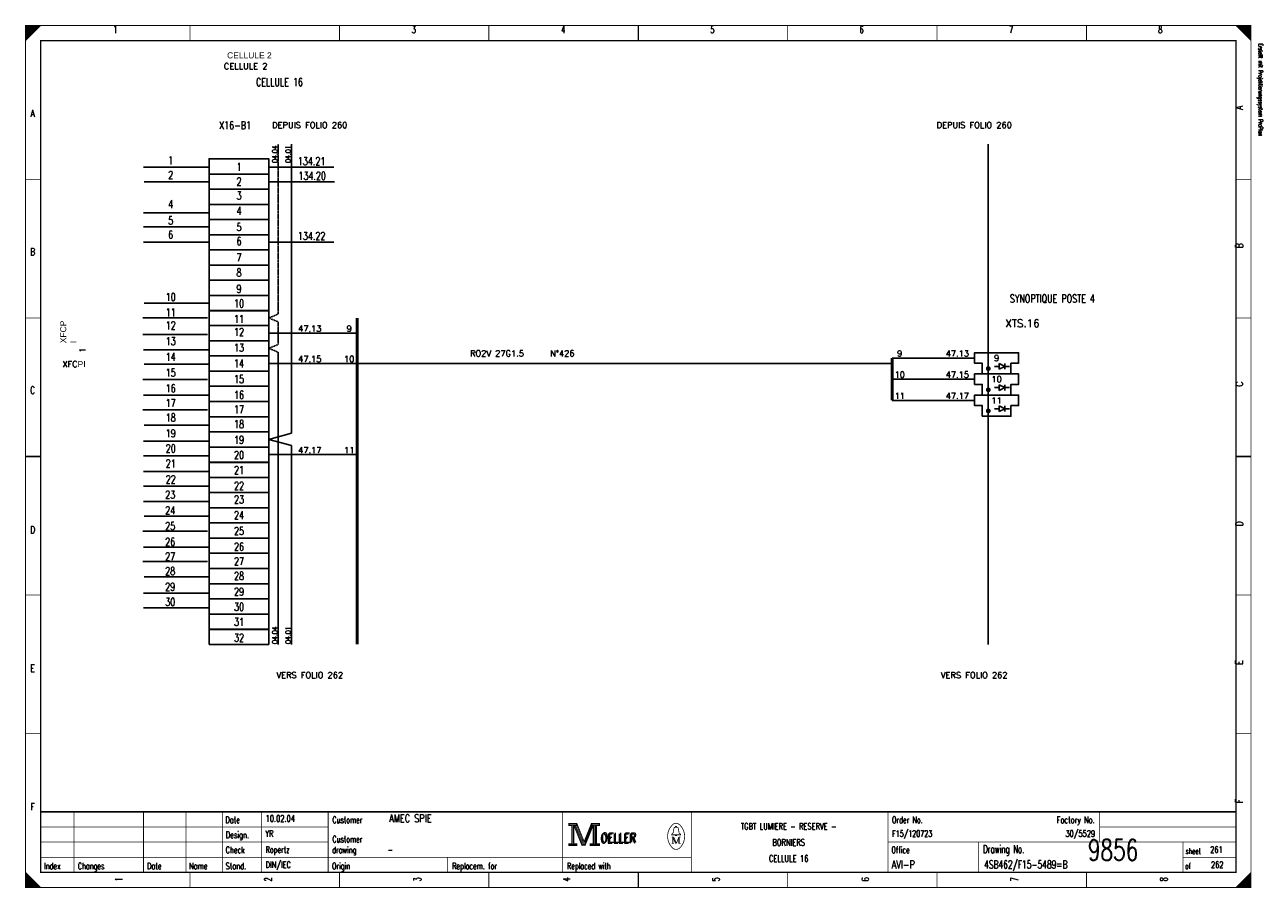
# Model space of a CAD drawing. Extents: x 0 to 409, y 0 to 285.
import ezdxf
from ezdxf.enums import TextEntityAlignment as Align

# ---------------------------------------------------------------- set-up
doc = ezdxf.new("R2010")
doc.units = 0
doc.header["$MEASUREMENT"] = 0
doc.linetypes.add('CONTINU', pattern=[0])
doc.linetypes.add('DISCONTINU', pattern=[0.15, 0.1, -0.05])
doc.layers.get('0').update_dxf_attribs({"color": 9, "linetype": 'CONTINUOUS'})
for name, color, linetype in [('POINTILLE', 5, 'DISCONTINU'), ('SCH-3', 3, 'CONTINU'), ('TEXTE', 3, 'CONTINUOUS'), ('TRAIFIN', 1, 'CONTINUOUS'), ('TRAIGROS', 2, 'CONTINUOUS'), ('TRAIMOY', 4, 'CONTINUOUS')]:
    doc.layers.add(name, color=color, linetype=linetype)
doc.styles.get("Standard").update_dxf_attribs({"font": 'romans.shx', "bigfont": 'TXT.shx'})

# ---------------------------------------------------------------- blocks, each defined once
blk = doc.blocks.new('BRND')
at = {"layer": 'TRAIFIN'}
for p, q in [((0.8, -5.47), (0.8, -3.59)), ((0.8, -3.59), (2.68, -4.53)), ((2.68, -5.47), (2.68, -3.59)), ((-0.73, -4.53), (0.8, -4.53)), ((2.68, -4.53), (0.8, -5.47)), ((2.68, -4.53), (4.27, -4.53))]:
    blk.add_line(p, q, dxfattribs=at)
at = {"layer": 'TRAIMOY'}
blk.add_lwpolyline([(-4.75, -7), (-4.75, -3.5), (-7.25, -3.5), (-7.25, 0), (7.25, 0), (7.25, -3.5), (4.75, -3.5), (4.75, -7)], close=True, dxfattribs=at)

msp = doc.modelspace()

# ---------------------------------------------------------------- linework, layer by layer
at = {"color": 0, "linetype": 'Continuous'}
for p, q in [((38.98, 238.14), (60.31, 238.14)), ((80.59, 238.14), (101.92, 238.14)), ((39.16, 233.3), (60.49, 233.3)), ((80.77, 233.3), (102.1, 233.3)), ((38.98, 223.09), (60.31, 223.09)), ((38.98, 218.42), (60.31, 218.42)), ((38.98, 213.4), (60.31, 213.4)), ((80.59, 213.4), (101.92, 213.4)), ((39.16, 193.24), (60.49, 193.24)), ((38.8, 188.39), (60.13, 188.39)), ((38.8, 182.84), (60.13, 182.84)), ((38.98, 177.82), (60.31, 177.82)), ((39.16, 172.98), (60.49, 172.98)), ((38.8, 167.96), (60.13, 167.96)), ((38.98, 162.77), (60.31, 162.77)), ((38.8, 157.93), (60.13, 157.93)), ((39.16, 152.91), (60.49, 152.91)), ((38.98, 147.53), (60.31, 147.53)), ((38.98, 142.7), (60.31, 142.7)), ((38.98, 137.54), (60.31, 137.54)), ((38.98, 132.74), (60.31, 132.74)), ((38.98, 127.62), (60.31, 127.62)), ((39.16, 122.78), (60.49, 122.78)), ((38.8, 117.77), (60.13, 117.77)), ((38.98, 112.57), (60.31, 112.57)), ((38.8, 107.73), (60.13, 107.73)), ((39.16, 102.71), (60.49, 102.71)), ((38.98, 97.34), (60.31, 97.34)), ((38.98, 92.5), (60.31, 92.5))]:
    msp.add_line(p, q, dxfattribs=at)
at = {"color": 0, "const_width": 0.25, "flags": 128}
for points in [[(0, 285), (5, 285), (0, 280), (0, 285)], [(0, 142.5), (0, 285), (405, 285), (405, 0), (0, 0), (0, 142.5)], [(0.25, 285), (0.25, 280.25), (0.5, 280.5), (0.5, 285), (0.75, 285), (0.75, 280.75), (1, 281), (1, 285), (1.25, 285), (1.25, 281.25), (1.5, 281.5), (1.5, 285), (1.75, 285), (1.75, 281.75), (2, 282)], [(2, 282), (2, 285), (2.25, 285), (2.25, 282.25), (2.5, 282.5), (2.5, 285), (2.75, 285), (2.75, 282.75), (3, 283), (3, 285), (3.25, 285), (3.25, 283.25), (3.5, 283.5), (3.5, 285), (3.75, 285)], [(3.75, 285), (3.75, 283.75), (4, 284), (4, 285), (4.25, 285), (4.25, 284.25), (4.5, 284.5), (4.5, 285), (4.75, 285), (4.75, 284.75)], [(400, 285), (405, 280), (404.75, 280.25), (404.75, 285), (404.5, 285), (404.5, 280.5), (404.25, 280.75), (404.25, 285), (404, 285), (404, 281), (403.75, 281.25), (403.75, 285), (403.5, 285), (403.5, 281.5), (403.25, 281.75)], [(401.5, 283.5), (401.5, 285), (401.25, 285), (401.25, 283.75), (401, 284), (401, 285), (400.75, 285), (400.75, 284.25), (400.5, 284.5), (400.5, 285), (400.25, 285), (400.25, 284.75)], [(403.25, 281.75), (403.25, 285), (403, 285), (403, 282), (402.75, 282.25), (402.75, 285), (402.5, 285), (402.5, 282.5), (402.25, 282.75), (402.25, 285), (402, 285), (402, 283), (401.75, 283.25), (401.75, 285), (401.5, 285)], [(179.5, 21.2), (179.5, 20.5), (180.5, 20.5), (180.5, 14.5), (179.5, 14.5), (179.5, 13.8), (182.2, 13.8), (182.2, 14.5), (181.2, 14.5), (181.2, 20.5), (182.2, 20.5), (182.2, 21.2), (179.5, 21.2)], [(180.7, 20.7), (180.7, 14.3), (181, 14.3), (181, 20.7)], [(181.2, 20.5), (183.9, 13.8), (184.9, 13.8), (187.6, 20.5)], [(181.8, 20.5), (184.2, 14.6), (184.6, 14.6)], [(182.2, 21.2), (184.6, 15.2), (187, 21.2)], [(182.2, 20.5), (184.4, 14.9), (184.7, 14.9)], [(184.6, 14.2), (184.9, 14.2), (187.4, 20.5)], [(184.6, 14.6), (184.8, 14.6), (187.2, 20.5)], [(187.6, 20.5), (187.6, 14.5), (186.6, 14.5), (186.6, 13.8), (187.1, 13.8)], [(187, 21.2), (187, 20.5), (188, 20.5), (188, 14.5), (187, 14.5), (187, 13.8), (189.7, 13.8), (189.7, 14.5), (188.7, 14.5), (188.7, 20.5), (189.7, 20.5), (189.7, 21.2), (187, 21.2)], [(187.8, 20.7), (187.8, 14.3), (188.3, 14.3), (188.3, 20.7), (188.5, 20.7), (188.5, 14.3)], [(214.8, 17.4), (213.5, 17.4), (213.5, 17.6), (214, 18), (214.3, 19.6)], [(213.9, 16.7), (213.9, 14.6), (213.5, 14.6)], [(213.9, 16.7), (214.8, 14.6), (215.1, 14.6)], [(214.8, 19.9), (214.8, 20.2), (215.2, 20.2), (215.2, 19.9)], [(215.2, 17.4), (216.5, 17.4), (216.5, 17.6), (216, 18), (215.7, 19.6)], [(0, 5), (0, 0), (5, 0), (0, 5), (0.25, 4.75), (0.25, 0), (0.5, 0), (0.5, 4.5), (0.75, 4.25), (0.75, 0), (1, 0), (1, 4), (1.25, 3.75), (1.25, 0), (1.5, 0)], [(404.75, 4.75), (404.75, 0), (404.5, 0), (404.5, 4.5), (404.25, 4.25), (404.25, 0), (404, 0), (404, 4), (403.75, 3.75), (403.75, 0), (403.5, 0), (403.5, 3.5), (403.25, 3.25), (403.25, 0), (403, 0)], [(1.5, 0), (1.5, 3.5), (1.75, 3.25), (1.75, 0), (2, 0), (2, 3), (2.25, 2.75), (2.25, 0), (2.5, 0), (2.5, 2.5), (2.75, 2.25), (2.75, 0), (3, 0), (3, 2), (3.25, 1.75)], [(3.25, 1.75), (3.25, 0), (3.5, 0), (3.5, 1.5), (3.75, 1.25), (3.75, 0), (4, 0), (4, 1), (4.25, 0.75), (4.25, 0), (4.5, 0), (4.5, 0.5), (4.75, 0.25)], [(401.25, 1.25), (401.25, 0), (401, 0), (401, 1), (400.75, 0.75), (400.75, 0), (400.5, 0), (400.5, 0.5), (400.25, 0.25), (400.25, 0)], [(403, 0), (403, 3), (402.75, 2.75), (402.75, 0), (402.5, 0), (402.5, 2.5), (402.25, 2.25), (402.25, 0), (402, 0), (402, 2), (401.75, 1.75), (401.75, 0), (401.5, 0), (401.5, 1.5), (401.25, 1.25)]]:
    msp.add_lwpolyline(points, dxfattribs=at)
at = {"color": 0, "flags": 128}
for points, const_width in [([(0, 285), (405, 285), (405, 0), (0, 0)], 0.25), ([(5, 280), (400, 280), (400, 5), (5, 5)], 0.5), ([(5, 280), (400, 280), (400, 5), (5, 5)], 0.25), ([(179.7, 21), (182, 21), (182, 20.7), (179.7, 20.7)], 0.25), ([(187.2, 21), (189.5, 21), (189.5, 20.7), (187.2, 20.7)], 0.25), ([(214.8, 17.4), (215.2, 17.4), (215.2, 17.1), (214.8, 17.1)], 0.25), ([(179.7, 14.3), (182, 14.3), (182, 14), (179.7, 14)], 0.25), ([(186.8, 14.3), (189.5, 14.3), (189.5, 14), (186.8, 14)], 0.25)]:
    msp.add_lwpolyline(points, close=True, dxfattribs=dict(at, const_width=const_width))
at = {"color": 0}
for points, const_width in [([(54.38, 285), (54.38, 280)], 0.25), ([(103.75, 285), (103.75, 280)], 0.25), ([(153.12, 285), (153.12, 280)], 0.25), ([(202.5, 280), (202.5, 285)], 0.5), ([(202.5, 285), (202.5, 280)], 0.25), ([(251.88, 285), (251.88, 280)], 0.25), ([(301.25, 285), (301.25, 280)], 0.25), ([(350.62, 285), (350.62, 280)], 0.25), ([(0, 234.17), (5, 234.17)], 0.25), ([(405, 234.17), (400, 234.17)], 0.25), ([(0, 188.33), (5, 188.33)], 0.25), ([(405, 188.33), (400, 188.33)], 0.25), ([(5, 142.5), (0, 142.5)], 0.5), ([(0, 142.5), (5, 142.5)], 0.25), ([(400, 142.5), (405, 142.5)], 0.5), ([(405, 142.5), (400, 142.5)], 0.25), ([(0, 96.67), (5, 96.67)], 0.25), ([(405, 96.67), (400, 96.67)], 0.25), ([(0, 50.83), (5, 50.83)], 0.25), ([(405, 50.83), (400, 50.83)], 0.25), ([(400, 25), (5, 25)], 0.5), ([(16, 5), (16, 25)], 0.25), ([(39, 5), (39, 25)], 0.25), ([(53, 5), (53, 25)], 0.25), ([(65, 25), (65, 5)], 0.25), ([(78, 25), (78, 5)], 0.25), ([(100, 25), (100, 5)], 0.25), ([(177.5, 25), (177.5, 5)], 0.25), ([(220, 25), (220, 5)], 0.25), ([(285, 25), (285, 5)], 0.25), ([(355, 25), (355, 15)], 0.25), ([(181.5, 20.5), (184, 14.2)], 0.25), ([(184.7, 14.9), (187, 20.6)], 0.25), ([(5, 20), (100, 20)], 0.25), ([(213.5, 16.7), (214.2, 16.7)], 0.25), ([(214.2, 16.7), (215.1, 14.6)], 0.25), ([(214.6, 19.9), (215.5, 19.9)], 0.25), ([(215.1, 14.6), (215.9, 16.7)], 0.25), ([(215.9, 14.6), (215.9, 16.7)], 0.25), ([(215.9, 16.7), (216.5, 16.7)], 0.25), ([(216.1, 16.7), (216.1, 14.6)], 0.25), ([(355, 20), (400, 20)], 0.25), ([(5, 15), (100, 15)], 0.25), ([(184, 14.2), (184.6, 14.2)], 0.25), ([(213.9, 14.6), (214.3, 14.6)], 0.25), ([(216.5, 14.6), (215.7, 14.6)], 0.25), ([(285, 15), (400, 15)], 0.25), ([(315, 15), (315, 5)], 0.25), ([(382.5, 15), (382.5, 5)], 0.25), ([(5, 10), (220, 10)], 0.25), ([(139.5, 10), (139.5, 5)], 0.25), ([(382.5, 10), (400, 10)], 0.25), ([(54.38, 0), (54.38, 5)], 0.25), ([(103.75, 0), (103.75, 5)], 0.25), ([(153.12, 0), (153.12, 5)], 0.25), ([(202.5, 5), (202.5, 0)], 0.5), ([(202.5, 0), (202.5, 5)], 0.25), ([(251.88, 0), (251.88, 5)], 0.25), ([(301.25, 0), (301.25, 5)], 0.25), ([(350.62, 0), (350.62, 5)], 0.25), ([(405, 5), (400, 0)], 0.25), ([(4.75, 0), (4.75, 0.25)], 0.25)]:
    msp.add_lwpolyline(points, dxfattribs=dict(at, const_width=const_width))
at = {"color": 0, "linetype": 'Continuous'}
for points in [[(60.66, 235.9), (60.66, 240.92), (80.38, 240.92), (80.38, 235.9)], [(60.66, 230.88), (60.66, 235.9), (80.38, 235.9), (80.38, 230.88)], [(60.66, 225.86), (60.66, 230.88), (80.38, 230.88), (80.38, 225.86)], [(60.66, 220.84), (60.66, 225.86), (80.38, 225.86), (80.38, 220.84)], [(60.66, 215.82), (60.66, 220.84), (80.38, 220.84), (80.38, 215.82)], [(60.66, 210.8), (60.66, 215.82), (80.38, 215.82), (80.38, 210.8)], [(60.66, 205.78), (60.66, 210.8), (80.38, 210.8), (80.38, 205.78)], [(60.66, 200.76), (60.66, 205.78), (80.38, 205.78), (80.38, 200.76)], [(60.66, 195.73), (60.66, 200.76), (80.38, 200.76), (80.38, 195.73)], [(60.66, 190.71), (60.66, 195.73), (80.38, 195.73), (80.38, 190.71)], [(60.66, 185.79), (60.66, 190.81), (80.38, 190.81), (80.38, 185.79)], [(60.66, 180.77), (60.66, 185.79), (80.38, 185.79), (80.38, 180.77)], [(60.66, 175.75), (60.66, 180.77), (80.38, 180.77), (80.38, 175.75)], [(60.66, 170.73), (60.66, 175.75), (80.38, 175.75), (80.38, 170.73)], [(60.66, 165.71), (60.66, 170.73), (80.38, 170.73), (80.38, 165.71)], [(60.66, 160.68), (60.66, 165.71), (80.38, 165.71), (80.38, 160.68)], [(60.66, 155.66), (60.66, 160.68), (80.38, 160.68), (80.38, 155.66)], [(60.66, 150.64), (60.66, 155.66), (80.38, 155.66), (80.38, 150.64)], [(60.66, 145.62), (60.66, 150.64), (80.38, 150.64), (80.38, 145.62)], [(60.66, 140.6), (60.66, 145.62), (80.38, 145.62), (80.38, 140.6)], [(60.66, 135.53), (60.66, 140.55), (80.38, 140.55), (80.38, 135.53)], [(60.66, 130.55), (60.66, 135.57), (80.38, 135.57), (80.38, 130.55)], [(60.66, 125.55), (60.66, 130.57), (80.38, 130.57), (80.38, 125.55)], [(60.66, 120.53), (60.66, 125.55), (80.38, 125.55), (80.38, 120.53)], [(60.66, 115.51), (60.66, 120.53), (80.38, 120.53), (80.38, 115.51)], [(60.66, 110.49), (60.66, 115.51), (80.38, 115.51), (80.38, 110.49)], [(60.66, 105.46), (60.66, 110.49), (80.38, 110.49), (80.38, 105.46)], [(60.66, 100.44), (60.66, 105.46), (80.38, 105.46), (80.38, 100.44)], [(60.66, 95.42), (60.66, 100.44), (80.38, 100.44), (80.38, 95.42)], [(60.66, 90.4), (60.66, 95.42), (80.38, 95.42), (80.38, 90.4)], [(60.66, 85.33), (60.66, 90.35), (80.38, 90.35), (80.38, 85.33)], [(60.66, 80.36), (60.66, 85.38), (80.38, 85.38), (80.38, 80.36)]]:
    msp.add_lwpolyline(points, close=True, dxfattribs=at)
at = {"color": 0, "const_width": 0.25, "flags": 128}
for points in [[(213.5, 20.39, 0.373815), (213.49, 13.43, 0.373815)], [(216.49, 20.4, 0.530775), (213.51, 20.41, 0.530775)], [(216.5, 13.4, 0.378582), (216.46, 20.44, 0.378582)], [(214.6, 19.9, 0.414214), (214.3, 19.6, 0.414214)], [(215.7, 19.6, 0.414214), (215.4, 19.9, 0.414214)], [(213.5, 13.4, 0.532213), (216.49, 13.39, 0.532213)]]:
    msp.add_lwpolyline(points, format="xyb", dxfattribs=at)
at = {"layer": 'POINTILLE', "color": 0, "const_width": 0.5}
msp.add_lwpolyline([(286.41, 173.24), (109.63, 173.24)], dxfattribs=at)
at = {"layer": 'TRAIFIN', "color": 0, "linetype": 'DISCONTINU'}
for p, q in [((83.53, 245.8), (83.53, 189.59)), ((83.53, 189.59), (80.38, 188.3)), ((83.53, 187.02), (80.38, 188.3)), ((83.53, 187.02), (83.53, 179.55)), ((83.53, 179.55), (80.38, 178.26)), ((83.53, 176.97), (80.38, 178.26))]:
    msp.add_line(p, q, dxfattribs=at)
at = {"layer": 'TRAIFIN', "color": 0}
for p, q in [((87.91, 150.17), (87.91, 245.8)), ((87.91, 150.17), (87.91, 215.86)), ((109.63, 183.28), (80.38, 183.28)), ((83.53, 80.37), (83.53, 176.97)), ((109.63, 173.24), (80.38, 173.24)), ((313.66, 175.06), (286.41, 175.06)), ((313.66, 168.06), (286.41, 168.06)), ((313.66, 161.06), (286.41, 161.06)), ((87.91, 150.17), (80.38, 148.13)), ((87.91, 146.09), (80.38, 148.13)), ((87.91, 80.39), (87.91, 146.09)), ((87.91, 80.39), (87.91, 146.09)), ((109.63, 143.11), (80.38, 143.11))]:
    msp.add_line(p, q, dxfattribs=at)
at = {"layer": 'TRAIFIN', "color": 0, "const_width": 0.72}
for points in [[(317.72, 171.56, 1), (318.6, 171.56, 1)], [(317.72, 164.56, 1), (318.6, 164.56, 1)], [(317.72, 157.56, 1), (318.6, 157.56, 1)]]:
    msp.add_lwpolyline(points, format="xyb", close=True, dxfattribs=at)
at = {"layer": 'TRAIGROS', "color": 0}
msp.add_line((318.16, 245.8), (318.16, 80.36), dxfattribs=at)
at = {"layer": 'TRAIGROS', "color": 0, "const_width": 1}
for points in [[(109.63, 188.3), (109.63, 80.36)], [(286.41, 175.06), (286.41, 161.06)]]:
    msp.add_lwpolyline(points, dxfattribs=at)

# ---------------------------------------------------------------- block references
at = {"layer": 'SCH-3', "color": 0}
for p in [(320.91, 176.81), (320.91, 169.81), (320.91, 162.81)]:
    msp.add_blockref('BRND', p, dxfattribs=at)

# ---------------------------------------------------------------- texts
at = {"color": 0}
for s, height, width, p in [('1', 2.38, 0.672, (29.65, 284.86)), ('3', 2.38, 0.672, (128.32, 284.86)), ('4', 2.38, 0.672, (177.66, 284.86)), ('5', 2.38, 0.672, (226.99, 284.86)), ('6', 2.38, 0.672, (276.32, 284.86)), ('7', 2.38, 0.672, (325.66, 284.86)), ('8', 2.38, 0.672, (374.99, 284.86)), ('CELLULE 16', 2.619, 0.736, (83.93, 267.6)), ('A', 2.38, 0.76, (2.33, 257.17)), ('X16-B1', 2.619, 0.736, (69.25, 253.3)), ('1', 2.62, 0.736, (47.97, 241.72)), ('134.21', 2.619, 0.736, (94.55, 241.45)), ('1', 2.62, 0.736, (70.57, 239.57)), ('2', 2.62, 0.736, (47.97, 236.88)), ('2', 2.62, 0.736, (70.57, 234.73)), ('134.20', 2.619, 0.736, (94.73, 236.61)), ('3', 2.62, 0.736, (70.57, 230.07)), ('4', 2.62, 0.736, (47.97, 227.21)), ('5', 2.62, 0.736, (47.97, 221.83)), ('4', 2.62, 0.736, (70.57, 225.05)), ('6', 2.62, 0.736, (47.97, 217.16)), ('5', 2.62, 0.736, (70.57, 219.68)), ('6', 2.62, 0.736, (70.57, 215.01)), ('134.22', 2.619, 0.736, (94.55, 216.71)), ('B', 2.38, 0.76, (2.33, 211.39)), ('7', 2.62, 0.736, (70.57, 209.63)), ('8', 2.62, 0.736, (70.57, 204.62)), ('10', 2.619, 0.736, (47.97, 196.55)), ('9', 2.62, 0.736, (70.57, 199.24)), ('10', 2.619, 0.736, (70.57, 194.4)), ('SYNOPTIQUE POSTE 4', 2.6194, 0.736, (339.34, 196.04)), ('11', 2.619, 0.736, (47.97, 191.43)), ('11', 2.619, 0.736, (70.57, 189.28)), ('12', 2.619, 0.736, (47.97, 187.13)), ('12', 2.619, 0.736, (70.57, 184.98)), ('13', 2.619, 0.736, (47.97, 181.94)), ('14', 2.619, 0.736, (47.97, 176.74)), ('13', 2.619, 0.736, (70.57, 179.79)), ('14', 2.619, 0.736, (70.57, 174.59)), ('15', 2.619, 0.736, (47.97, 171.54)), ('15', 2.619, 0.736, (70.57, 169.39)), ('C', 2.38, 0.76, (2.33, 165.61)), ('16', 2.619, 0.736, (47.97, 166.35)), ('16', 2.619, 0.736, (70.57, 164.19)), ('17', 2.619, 0.736, (47.97, 161.51)), ('18', 2.619, 0.736, (47.97, 156.67)), ('17', 2.619, 0.736, (70.57, 159.36)), ('19', 2.619, 0.736, (47.97, 151.47)), ('18', 2.619, 0.736, (70.57, 154.52)), ('19', 2.619, 0.736, (70.57, 149.32)), ('20', 2.619, 0.736, (47.97, 146.45)), ('20', 2.619, 0.736, (70.57, 144.3)), ('21', 2.619, 0.736, (47.97, 141.48)), ('21', 2.619, 0.736, (70.57, 139.33)), ('22', 2.619, 0.736, (47.97, 136.24)), ('23', 2.619, 0.736, (47.8, 131.2)), ('22', 2.619, 0.736, (70.57, 134.09)), ('23', 2.619, 0.736, (70.57, 129.59)), ('24', 2.619, 0.736, (47.8, 126)), ('24', 2.619, 0.736, (70.57, 124.39)), ('D', 2.38, 0.76, (2.33, 119.47)), ('25', 2.619, 0.736, (47.8, 120.81)), ('25', 2.619, 0.736, (70.57, 119.19)), ('26', 2.619, 0.736, (47.8, 115.61)), ('27', 2.619, 0.736, (47.8, 110.77)), ('26', 2.619, 0.736, (70.57, 114)), ('27', 2.619, 0.736, (70.57, 109.16)), ('28', 2.619, 0.736, (47.8, 105.93)), ('28', 2.619, 0.736, (70.57, 104.32)), ('29', 2.619, 0.736, (47.8, 100.74)), ('29', 2.619, 0.736, (70.57, 99.12)), ('30', 2.619, 0.736, (47.8, 95.72)), ('30', 2.619, 0.736, (70.57, 94.11)), ('31', 2.619, 0.736, (70.57, 89.13)), ('32', 2.619, 0.736, (70.57, 83.89)), ('E', 2.38, 0.76, (2.33, 73.68)), ('F', 2.38, 0.76, (2.33, 27.9)), ('TGBT LUMIERE - RESERVE -', 2.1431, 0.7536, (252.19, 21.3)), ('BORNIERS', 2.143, 0.76, (252.19, 15.97)), ('CELLULE 16', 2.143, 0.681231, (252.19, 10.65))]:
    msp.add_text(s, height=height, dxfattribs=dict(at, width=width)).set_placement(p, align=Align.TOP_CENTER)
at = {"color": 0, "width": 0.622634}
msp.add_text('Erstellt mit Projektierungssystem ProPlan', height=1.4287, rotation=270, dxfattribs=at).set_placement((407.02, 279.06), align=Align.BOTTOM_LEFT)
at = {"color": 0, "width": 0.76}
for s, p in [('A', (399.91, 257.17)), ('B', (399.91, 211.39)), ('C', (399.92, 165.61)), ('D', (399.92, 119.47)), ('E', (399.91, 73.68)), ('F', (399.91, 27.9))]:
    msp.add_text(s, height=2.38, rotation=90, dxfattribs=at).set_placement(p, align=Align.TOP_LEFT)
at = {"color": 0}
for s, height, width, p in [('04.04', 1.676, 0.736, (81.55, 242.48)), ('04.01', 1.676, 0.736, (85.94, 242.48)), ('04.04', 1.676, 0.736, (81.55, 83.43)), ('04.01', 1.676, 0.736, (85.94, 83.43)), ('1', 2.38, 0.672, (29.65, 2.7)), ('2', 2.38, 0.672, (78.99, 2.7)), ('3', 2.38, 0.672, (128.32, 2.7)), ('4', 2.38, 0.672, (177.66, 2.7)), ('5', 2.38, 0.672, (226.99, 2.7)), ('6', 2.38, 0.672, (276.32, 2.7)), ('7', 2.38, 0.672, (325.66, 2.7)), ('8', 2.38, 0.672, (374.99, 2.7))]:
    msp.add_text(s, height=height, rotation=90, dxfattribs=dict(at, width=width)).set_placement(p, align=Align.TOP_CENTER)
for s, height, width, p in [('Date', 2.143, 0.64, (66.05, 23.42)), ('Customer', 2.143, 0.62, (101.4, 23.42)), ('Order No.', 2.143, 0.656889, (286.33, 23.42)), ('Design.', 2.143, 0.636571, (66.19, 18.46)), ('Customer', 2.143, 0.62, (101.4, 17.04)), ('OELLER', 3.096, 0.76, (189.96, 17.75)), ('OELLER', 3.096, 0.76, (189.96, 17.75)), ('OELLER', 3.096, 0.76, (190.32, 18.1)), ('Check', 2.143, 0.632, (66.12, 13.49)), ('drawing', 2.143, 0.6, (101.33, 13.49)), ('Office', 2.143, 0.626667, (286.15, 13.49)), ('Drawing No.', 2.6194, 0.646545, (316.43, 13.98)), ('sheet', 1.905, 0.6, (383.38, 12.99)), ('Index', 2.143, 0.632, (6.09, 8.16)), ('Changes', 2.143, 0.622857, (17.26, 8.16)), ('Stand.', 2.143, 0.642667, (66.12, 8.16)), ('Origin', 2.143, 0.626667, (101.27, 8.16)), ('Replacem. for', 2.1431, 0.627077, (140.97, 8.16)), ('Replaced with', 2.1431, 0.619692, (178.95, 8.16)), ('of', 1.905, 0.6, (383.23, 8.02)), ('Date', 2.143, 0.64, (40.15, 8.16)), ('Name', 2.143, 0.64, (54.04, 8.16))]:
    msp.add_text(s, height=height, dxfattribs=dict(at, width=width)).set_placement(p, align=Align.TOP_LEFT)
for s, height, width, p in [('10.02.04', 2.143, 0.678, (79.34, 21.08)), ('AMEC SPIE', 2.619, 0.752889, (120.16, 20.77)), ('YR', 2.143, 0.626667, (79.27, 16.11)), ('F15/120723', 2.143, 0.6832, (286.39, 16.11)), ('Ropertz', 2.143, 0.622857, (79.32, 10.79)), ('-', 2.14, 0.696, (119.65, 10.79)), ('9856', 7, 0.6928, (351.08, 6.78)), ('261', 2.143, 0.672, (391.5, 10.79)), ('DIN/IEC', 2.143, 0.750857, (79.35, 5.82)), ('AVI-P', 2.619, 0.7472, (286.24, 5.51)), ('4SB462/F15-5489=B', 2.6194, 0.6928, (316.79, 5.51)), ('262', 2.143, 0.672, (391.77, 5.82))]:
    msp.add_text(s, height=height, dxfattribs=dict(at, width=width)).set_placement(p, align=Align.BOTTOM_LEFT)
at = {"color": 0, "width": 0.646545}
msp.add_text('Factory No.', height=2.1431, dxfattribs=at).set_placement((353.35, 23.42), align=Align.TOP_RIGHT)
at = {"color": 0, "width": 0.675429}
msp.add_text('30/5529', height=2.143, dxfattribs=at).set_placement((353.46, 16.11), align=Align.BOTTOM_RIGHT)
at = {"linetype": 'Continuous', "char_height": 2, "attachment_point": 1}
for s, insert, width in [('{\\fArial|b0|i0|c0|p34;CELLULE 2}', (66.61, 276.14), 67.0761), ('CELLULE 2', (65.54, 272.55), 64.2066), ('XFC{\\fArial|b0|i0|c0|p34;PI}', (12.17, 174.04), 3.7664)]:
    msp.add_mtext(s, dxfattribs=dict(at, insert=insert, width=width))
at = {"linetype": 'Continuous', "char_height": 2, "attachment_point": 1, "rotation": 90}
for s, insert, width in [('{\\fArial|b0|i0|c0|p34;XFCP\\PI}', (11.45, 179.96), 3.7664), ('1', (17.84, 176.83), 3.9457)]:
    msp.add_mtext(s, dxfattribs=dict(at, insert=insert, width=width))
at = {"layer": 'TEXTE', "color": 0}
for s, p in [('DEPUIS FOLIO 260', (93.93, 252.08)), ('DEPUIS FOLIO 260', (313.51, 252.08)), ('47.13', (93.93, 184.78)), ('9', (106.96, 184.78)), ('47.15', (93.93, 174.74)), ('10', (106.96, 174.74)), ('9', (288.88, 176.56)), ('47.13', (307.94, 176.56)), ('9', (320.91, 175.06)), ('10', (288.88, 169.56)), ('47.15', (307.94, 169.56)), ('10', (320.91, 168.06)), ('11', (288.88, 162.56)), ('47.17', (307.94, 162.56)), ('11', (320.91, 161.06)), ('47.17', (93.93, 144.61)), ('11', (106.96, 144.61)), ('VERS FOLIO 262', (93.93, 70.21)), ('VERS FOLIO 262', (313.51, 70.21))]:
    msp.add_text(s, height=2, dxfattribs=at).set_placement(p, align=Align.MIDDLE)
msp.add_text('XTS.16', height=2.5, dxfattribs=at).set_placement((329.45, 185.3), align=Align.CENTER)
for s, p in [('RO2V 27G1.5', (146.9, 175.59)), ('N°426', (173.36, 175.59))]:
    msp.add_text(s, height=2, dxfattribs=at).set_placement(p)

doc.saveas('drawing.dxf')
